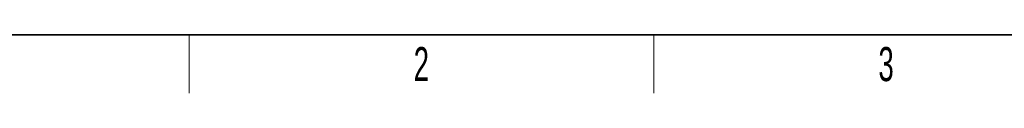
# Model space of a CAD drawing. Header units: millimetres. Extents: x 5 to 418, y 2 to 292.
# Tile 2 of 24: x 56 to 158, y 6 to 12. Entities that reach past the tile are written whole.
import ezdxf

# ---------------------------------------------------------------- set-up
doc = ezdxf.new("R2010")
doc.units = ezdxf.units.MM
doc.layers.add('SLD-0', color=7, linetype='Continuous')
doc.styles.add('SLDTEXTSTYLE0', font='TXT', dxfattribs={"width": 0.605})

msp = doc.modelspace()

# ---------------------------------------------------------------- linework, layer by layer
at = {"layer": 'SLD-0', "lineweight": 35}
msp.add_line((26, 12), (408, 12), dxfattribs=at)
at = {"layer": 'SLD-0', "lineweight": 18}
for p, q in [((73.75, 6), (73.75, 12)), ((121.5, 6), (121.5, 12))]:
    msp.add_line(p, q, dxfattribs=at)

# ---------------------------------------------------------------- texts
at = {"layer": 'SLD-0', "char_height": 3.5, "attachment_point": 2, "style": 'SLDTEXTSTYLE0'}
for s, insert in [('2', (97.6027, 10.743)), ('3', (145.3527, 10.743))]:
    msp.add_mtext(s, dxfattribs=dict(at, insert=insert))

doc.saveas('drawing.dxf')
